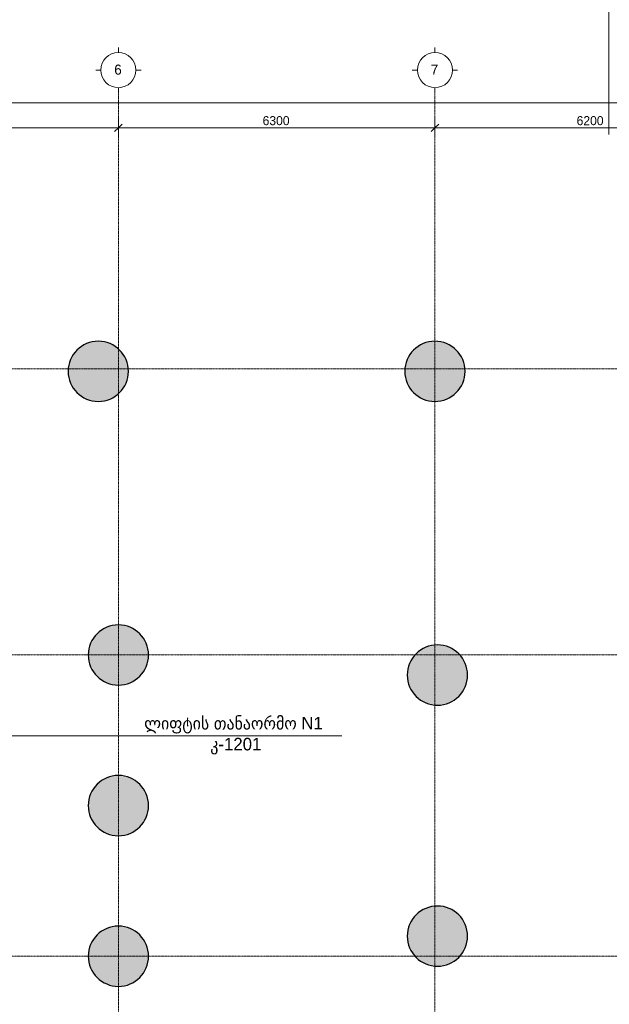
# Model space of a CAD drawing. Header units: millimetres. Extents: x -48420 to 51428, y -12038 to 48020.
# Tile 4 of 8: x 5835 to 17571, y 4742 to 24354. Entities that reach past the tile are written whole.
import ezdxf

# ---------------------------------------------------------------- set-up
doc = ezdxf.new("R2010")
doc.units = ezdxf.units.MM
doc.linetypes.add('StructuralPlan-B02$0$Grid Line', pattern=[22.225, 12.7, -3.175, 3.175, -3.175])
for name, color, linetype, lineweight in [('S - HATCH', 252, 'Continuous', 5), ('S - TEXT', 7, 'Continuous', 9), ('StructuralPlan-B02$0$A-010-D_DIM', 7, 'Continuous', 5), ('StructuralPlan-B02$0$A-010-D_DIM-100', 7, 'Continuous', 5), ('StructuralPlan-B02$0$S-280-M_COLUMN', 7, 'Continuous', 30), ('StructuralPlan-B02$0$S-280-M_COLUMN main', 7, 'Continuous', 30), ('StructuralPlan-B02$0$Z-030-M_GRID', 7, 'Continuous', 5), ('StructuralPlan-B02$0$Z-033_T_GRIDREF', 7, 'Continuous', 5)]:
    doc.layers.add(name, color=color, linetype=linetype, lineweight=lineweight)
doc.layers.add('StructuralPlan-B02$0$A-010-M_LINE', color=7, linetype='Continuous', lineweight=5, true_color=0x00a600)
doc.styles.add('Cubicon', font='Cubicon.ttf')
doc.styles.add('StructuralPlan-B02$0$Cubicon_1', font='Cubicon.ttf', dxfattribs={"height": 200})
doc.styles.add('StructuralPlan-B02$0$Cubicon_2', font='Cubicon.ttf', dxfattribs={"height": 180})
doc.dimstyles.new('CUB-M-100', dxfattribs={"dimscale": 100, "dimtxt": 1.8, "dimasz": 1.5, "dimexe": 1.5, "dimexo": 2, "dimgap": 1, "dimtad": 0, "dimdec": 0, "dimzin": 3, "dimdsep": 46, "dimtxsty": 'Cubicon', "dimblk": 'OBLIQUE', "dimcen": 1.5, "dimdle": 1, "dimazin": 2, "dimtfac": 0.75, "dimtdec": 0, "dimtmove": 0, "dimatfit": 3, "dimldrblk": 'SMALL', "dimfxl": 1, "dimtolj": 1, "dimtzin": 0, "dimlwd": -1, "dimlwe": -1, "dimarcsym": 0})
doc.dimstyles.new('StructuralPlan-B02$0$CUB_DIM_1_8', dxfattribs={"dimscale": 304.8, "dimtxt": 181.601257, "dimasz": 0.492126, "dimexe": 0.492126, "dimexo": 0.0625, "dimgap": 0, "dimtad": 1, "dimdec": 0, "dimzin": 0, "dimdsep": 46, "dimtxsty": 'StructuralPlan-B02$0$Cubicon_2', "dimblk1": 'StructuralPlan-B02$0$_Oblique', "dimblk2": 'StructuralPlan-B02$0$_Oblique', "dimsah": 1, "dimcen": 0.09, "dimdle": 0.328084, "dimazin": 0, "dimtfac": 1, "dimtdec": 4, "dimtix": 1, "dimtmove": 0, "dimatfit": 3, "dimfxl": 0.656168, "dimfxlon": 1, "dimtvp": 1, "dimtolj": 1, "dimtzin": 0, "dimarcsym": 2})

# ---------------------------------------------------------------- blocks, each defined once
blk = doc.blocks.new('StructuralPlan-B02$0$Grid - 00_CUB_ღერძის თავი-752507-B02')
at = {"layer": 'StructuralPlan-B02$0$Z-033_T_GRIDREF'}
for p, q in [((0, 3.5), (0, 4.5)), ((-3.5, 0), (-4.5, 0)), ((3.5, 0), (4.5, 0)), ((0, -3.5), (0, -4.5))]:
    blk.add_line(p, q, dxfattribs=at)
blk.add_circle((0, 0), 3.5, dxfattribs=at)
blk = doc.blocks.new('StructuralPlan-B02$0$DIMBLOCK8-B02')
at = {"layer": 'StructuralPlan-B02$0$A-010-D_DIM-100', "transparency": 16777216}
for p, q in [((0, 22700), (0, 22900)), ((0, 22700), (75, 22775)), ((40600, 22700), (40600, 22900)), ((40600, 22700), (40675, 22775)), ((-100, 22700), (40700, 22700)), ((0, 22700), (-75, 22625)), ((0, 22700), (0, 22550)), ((40600, 22700), (40525, 22625)), ((40600, 22700), (40600, 22550))]:
    blk.add_line(p, q, dxfattribs=at)
at = {"layer": 'StructuralPlan-B02$0$A-010-D_DIM-100', "color": 0, "transparency": 16777216, "insert": (19951, 22933), "char_height": 180, "width": 838.16, "attachment_point": 1, "line_spacing_factor": 0.931288, "style": 'StructuralPlan-B02$0$Cubicon_2'}
blk.add_mtext('40600', dxfattribs=at)
blk = doc.blocks.new('StructuralPlan-B02$0$_Oblique')
at = {"color": 0, "linetype": 'ByBlock', "lineweight": -2}
blk.add_line((-0.5, -0.5), (0.5, 0.5), dxfattribs=at)
blk = doc.blocks.new('StructuralPlan-B02$0$DIMBLOCK9-B02')
at = {"layer": 'StructuralPlan-B02$0$A-010-D_DIM-100', "transparency": 16777216}
for p, q in [((0, 22200), (0, 22400)), ((7800, 22200), (7800, 22400)), ((-100, 22200), (7800, 22200)), ((0, 22200), (-75, 22125)), ((0, 22200), (75, 22275)), ((0, 22200), (0, 22050)), ((7800, 22200), (7725, 22125)), ((7800, 22200), (7875, 22275)), ((7800, 22200), (7800, 22050))]:
    blk.add_line(p, q, dxfattribs=at)
at = {"layer": 'StructuralPlan-B02$0$A-010-D_DIM-100', "color": 0, "transparency": 16777216, "insert": (3621, 22433), "char_height": 180, "width": 670.53, "attachment_point": 1, "line_spacing_factor": 0.931288, "style": 'StructuralPlan-B02$0$Cubicon_2'}
blk.add_mtext('7800', dxfattribs=at)
blk = doc.blocks.new('StructuralPlan-B02$0$DIMBLOCK10-B02')
at = {"layer": 'StructuralPlan-B02$0$A-010-D_DIM-100', "transparency": 16777216}
for p, q in [((7800, 22200), (7800, 22400)), ((14100, 22200), (14100, 22400)), ((7800, 22200), (7725, 22125)), ((7800, 22200), (7875, 22275)), ((7800, 22200), (14100, 22200)), ((7800, 22200), (7800, 22050)), ((14100, 22200), (14025, 22125)), ((14100, 22200), (14175, 22275)), ((14100, 22200), (14100, 22050))]:
    blk.add_line(p, q, dxfattribs=at)
at = {"layer": 'StructuralPlan-B02$0$A-010-D_DIM-100', "color": 0, "transparency": 16777216, "insert": (10671, 22433), "char_height": 180, "width": 670.53, "attachment_point": 1, "line_spacing_factor": 0.931288, "style": 'StructuralPlan-B02$0$Cubicon_2'}
blk.add_mtext('6300', dxfattribs=at)
blk = doc.blocks.new('StructuralPlan-B02$0$DIMBLOCK11-B02')
at = {"layer": 'StructuralPlan-B02$0$A-010-D_DIM-100', "transparency": 16777216}
for p, q in [((14100, 22200), (14100, 22400)), ((20300, 22200), (20300, 22400)), ((14100, 22200), (14025, 22125)), ((14100, 22200), (14175, 22275)), ((14100, 22200), (20300, 22200)), ((14100, 22200), (14100, 22050)), ((20300, 22200), (20225, 22125)), ((20300, 22200), (20375, 22275)), ((20300, 22200), (20300, 22050))]:
    blk.add_line(p, q, dxfattribs=at)
at = {"layer": 'StructuralPlan-B02$0$A-010-D_DIM-100', "color": 0, "transparency": 16777216, "insert": (16921, 22433), "char_height": 180, "width": 670.53, "attachment_point": 1, "line_spacing_factor": 0.931288, "style": 'StructuralPlan-B02$0$Cubicon_2'}
blk.add_mtext('6200', dxfattribs=at)
blk = doc.blocks.new('_Oblique')
at = {"color": 0, "linetype": 'ByBlock', "lineweight": -2}
blk.add_line((-0.5, -0.5), (0.5, 0.5), dxfattribs=at)
blk = doc.blocks.new('StructuralPlan-B02')
at = {"layer": 'StructuralPlan-B02$0$S-280-M_COLUMN main', "true_color": 0xa4a4a4}
for points in [[(7400, 16750), (7485.4, 16756.1), (7569, 16774.3), (7649.2, 16804.2), (7724.4, 16845.2), (7792.9, 16896.6), (7853.4, 16957.1), (7904.8, 17025.6), (7945.8, 17100.8), (7975.7, 17181), (7993.9, 17264.6), (8000, 17350), (7993.9, 17435.4), (7975.7, 17519), (7945.8, 17599.2), (7904.8, 17674.4), (7853.4, 17742.9), (7792.9, 17803.4), (7724.4, 17854.8), (7649.2, 17895.8), (7569, 17925.7), (7485.4, 17943.9), (7400, 17950), (7314.6, 17943.9), (7231, 17925.7), (7150.8, 17895.8), (7075.6, 17854.8), (7007.1, 17803.4), (6946.6, 17742.9), (6895.2, 17674.4), (6854.2, 17599.2), (6824.3, 17519), (6806.1, 17435.4), (6800, 17350), (6806.1, 17264.6), (6824.3, 17181), (6854.2, 17100.8), (6895.2, 17025.6), (6946.6, 16957.1), (7007.1, 16896.6), (7075.6, 16845.2), (7150.8, 16804.2), (7231, 16774.3), (7314.6, 16756.1)], [(14100, 16750), (14185.4, 16756.1), (14269, 16774.3), (14349.2, 16804.2), (14424.4, 16845.2), (14492.9, 16896.6), (14553.4, 16957.1), (14604.8, 17025.6), (14645.8, 17100.8), (14675.7, 17181), (14693.9, 17264.6), (14700, 17350), (14693.9, 17435.4), (14675.7, 17519), (14645.8, 17599.2), (14604.8, 17674.4), (14553.4, 17742.9), (14492.9, 17803.4), (14424.4, 17854.8), (14349.2, 17895.8), (14269, 17925.7), (14185.4, 17943.9), (14100, 17950), (14014.6, 17943.9), (13931, 17925.7), (13850.8, 17895.8), (13775.6, 17854.8), (13707.1, 17803.4), (13646.6, 17742.9), (13595.2, 17674.4), (13554.2, 17599.2), (13524.3, 17519), (13506.1, 17435.4), (13500, 17350), (13506.1, 17264.6), (13524.3, 17181), (13554.2, 17100.8), (13595.2, 17025.6), (13646.6, 16957.1), (13707.1, 16896.6), (13775.6, 16845.2), (13850.8, 16804.2), (13931, 16774.3), (14014.6, 16756.1)], [(7800, 11100), (7885.4, 11106.1), (7969, 11124.3), (8049.2, 11154.2), (8124.4, 11195.2), (8192.9, 11246.6), (8253.4, 11307.1), (8304.8, 11375.6), (8345.8, 11450.8), (8375.7, 11531), (8393.9, 11614.6), (8400, 11700), (8393.9, 11785.4), (8375.7, 11869), (8345.8, 11949.2), (8304.8, 12024.4), (8253.4, 12092.9), (8192.9, 12153.4), (8124.4, 12204.8), (8049.2, 12245.8), (7969, 12275.7), (7885.4, 12293.9), (7800, 12300), (7714.6, 12293.9), (7631, 12275.7), (7550.8, 12245.8), (7475.6, 12204.8), (7407.1, 12153.4), (7346.6, 12092.9), (7295.2, 12024.4), (7254.2, 11949.2), (7224.3, 11869), (7206.1, 11785.4), (7200, 11700), (7206.1, 11614.6), (7224.3, 11531), (7254.2, 11450.8), (7295.2, 11375.6), (7346.6, 11307.1), (7407.1, 11246.6), (7475.6, 11195.2), (7550.8, 11154.2), (7631, 11124.3), (7714.6, 11106.1)], [(14150, 10700), (14235.4, 10706.1), (14319, 10724.3), (14399.2, 10754.2), (14474.4, 10795.2), (14542.9, 10846.6), (14603.4, 10907.1), (14654.8, 10975.6), (14695.8, 11050.8), (14725.7, 11131), (14743.9, 11214.6), (14750, 11300), (14743.9, 11385.4), (14725.7, 11469), (14695.8, 11549.2), (14654.8, 11624.4), (14603.4, 11692.9), (14542.9, 11753.4), (14474.4, 11804.8), (14399.2, 11845.8), (14319, 11875.7), (14235.4, 11893.9), (14150, 11900), (14064.6, 11893.9), (13981, 11875.7), (13900.8, 11845.8), (13825.6, 11804.8), (13757.1, 11753.4), (13696.6, 11692.9), (13645.2, 11624.4), (13604.2, 11549.2), (13574.3, 11469), (13556.1, 11385.4), (13550, 11300), (13556.1, 11214.6), (13574.3, 11131), (13604.2, 11050.8), (13645.2, 10975.6), (13696.6, 10907.1), (13757.1, 10846.6), (13825.6, 10795.2), (13900.8, 10754.2), (13981, 10724.3), (14064.6, 10706.1)], [(7800, 8100), (7885.4, 8106.1), (7969, 8124.3), (8049.2, 8154.2), (8124.4, 8195.2), (8192.9, 8246.6), (8253.4, 8307.1), (8304.8, 8375.6), (8345.8, 8450.8), (8375.7, 8531), (8393.9, 8614.6), (8400, 8700), (8393.9, 8785.4), (8375.7, 8869), (8345.8, 8949.2), (8304.8, 9024.4), (8253.4, 9092.9), (8192.9, 9153.4), (8124.4, 9204.8), (8049.2, 9245.8), (7969, 9275.7), (7885.4, 9293.9), (7800, 9300), (7714.6, 9293.9), (7631, 9275.7), (7550.8, 9245.8), (7475.6, 9204.8), (7407.1, 9153.4), (7346.6, 9092.9), (7295.2, 9024.4), (7254.2, 8949.2), (7224.3, 8869), (7206.1, 8785.4), (7200, 8700), (7206.1, 8614.6), (7224.3, 8531), (7254.2, 8450.8), (7295.2, 8375.6), (7346.6, 8307.1), (7407.1, 8246.6), (7475.6, 8195.2), (7550.8, 8154.2), (7631, 8124.3), (7714.6, 8106.1)], [(14150, 5500), (14235.4, 5506.1), (14319, 5524.3), (14399.2, 5554.2), (14474.4, 5595.2), (14542.9, 5646.6), (14603.4, 5707.1), (14654.8, 5775.6), (14695.8, 5850.8), (14725.7, 5931), (14743.9, 6014.6), (14750, 6100), (14743.9, 6185.4), (14725.7, 6269), (14695.8, 6349.2), (14654.8, 6424.4), (14603.4, 6492.9), (14542.9, 6553.4), (14474.4, 6604.8), (14399.2, 6645.8), (14319, 6675.7), (14235.4, 6693.9), (14150, 6700), (14064.6, 6693.9), (13981, 6675.7), (13900.8, 6645.8), (13825.6, 6604.8), (13757.1, 6553.4), (13696.6, 6492.9), (13645.2, 6424.4), (13604.2, 6349.2), (13574.3, 6269), (13556.1, 6185.4), (13550, 6100), (13556.1, 6014.6), (13574.3, 5931), (13604.2, 5850.8), (13645.2, 5775.6), (13696.6, 5707.1), (13757.1, 5646.6), (13825.6, 5595.2), (13900.8, 5554.2), (13981, 5524.3), (14064.6, 5506.1)], [(7800, 5100), (7885.4, 5106.1), (7969, 5124.3), (8049.2, 5154.2), (8124.4, 5195.2), (8192.9, 5246.6), (8253.4, 5307.1), (8304.8, 5375.6), (8345.8, 5450.8), (8375.7, 5531), (8393.9, 5614.6), (8400, 5700), (8393.9, 5785.4), (8375.7, 5869), (8345.8, 5949.2), (8304.8, 6024.4), (8253.4, 6092.9), (8192.9, 6153.4), (8124.4, 6204.8), (8049.2, 6245.8), (7969, 6275.7), (7885.4, 6293.9), (7800, 6300), (7714.6, 6293.9), (7631, 6275.7), (7550.8, 6245.8), (7475.6, 6204.8), (7407.1, 6153.4), (7346.6, 6092.9), (7295.2, 6024.4), (7254.2, 5949.2), (7224.3, 5869), (7206.1, 5785.4), (7200, 5700), (7206.1, 5614.6), (7224.3, 5531), (7254.2, 5450.8), (7295.2, 5375.6), (7346.6, 5307.1), (7407.1, 5246.6), (7475.6, 5195.2), (7550.8, 5154.2), (7631, 5124.3), (7714.6, 5106.1)]]:
    blk.add_hatch(color=253, dxfattribs=at).paths.add_polyline_path(points)
at = {"layer": 'StructuralPlan-B02$0$A-010-M_LINE', "color": 1, "lineweight": 15, "true_color": 0xff0000}
blk.add_line((17560.2, 22067.5), (17560.2, 47207.2), dxfattribs=at)
at = {"layer": 'StructuralPlan-B02$0$S-280-M_COLUMN'}
for centre, start, end in [((7400, 17350), 90, 270), ((7400, 17350), 270, 90), ((14100, 17350), 90, 270), ((14100, 17350), 270, 90), ((7800, 11700), 90, 270), ((7800, 11700), 270, 90), ((14150, 11300), 90, 270), ((14150, 11300), 270, 90), ((7800, 8700), 90, 270), ((7800, 8700), 270, 90), ((14150, 6100), 90, 270), ((14150, 6100), 270, 90), ((7800, 5700), 90, 270), ((7800, 5700), 270, 90)]:
    blk.add_arc(centre, 600, start, end, dxfattribs=at)
at = {"layer": 'StructuralPlan-B02$0$Z-030-M_GRID', "linetype": 'StructuralPlan-B02$0$Grid Line'}
for p, q in [((7800, 22900), (7800, -5500)), ((14100, 22900), (14100, -5500)), ((45600, 17400), (-5000, 17400)), ((45600, 11700), (-5000, 11700)), ((45600, 5700), (-5000, 5700))]:
    blk.add_line(p, q, dxfattribs=at)
at = {"layer": 'StructuralPlan-B02$0$Z-033_T_GRIDREF', "xscale": 99.99999999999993, "yscale": 99.99999999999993, "zscale": 99.99999999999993, "rotation": 180}
for p in [(7800, 23350), (14100, 23350)]:
    blk.add_blockref('StructuralPlan-B02$0$Grid - 00_CUB_ღერძის თავი-752507-B02', p, dxfattribs=at)
at = {"layer": 'StructuralPlan-B02$0$Z-033_T_GRIDREF', "char_height": 200, "width": 192.405, "attachment_point": 1, "style": 'StructuralPlan-B02$0$Cubicon_1'}
for s, insert in [('\\fCubicon|b0|i0|c204|p2|;6', (7717.6, 23459.8)), ('\\fCubicon|b0|i0|c204|p2|;7', (14017.6, 23459.8))]:
    blk.add_mtext(s, dxfattribs=dict(at, insert=insert))
at = {"layer": 'StructuralPlan-B02$0$A-010-D_DIM'}
for base, p1, p2, override, picture, middle in [((40600, 22700), (0, 22900), (40600, 22900), {"dimpost": '<>', "dimfxl": 40599.999976}, 'StructuralPlan-B02$0$DIMBLOCK8-B02', (20300, 22791.8)), ((7800, 22200), (0, 22400), (7800, 22400), {"dimpost": '<>', "dimfxl": 7800.000012}, 'StructuralPlan-B02$0$DIMBLOCK9-B02', (3900, 22291.8)), ((14100, 22200), (7800, 22400), (14100, 22400), {"dimpost": '<>', "dimfxl": 6299.999976}, 'StructuralPlan-B02$0$DIMBLOCK10-B02', (10950, 22291.9)), ((20300, 22200), (14100, 22400), (20300, 22400), {"dimpost": '<>', "dimfxl": 6200}, 'StructuralPlan-B02$0$DIMBLOCK11-B02', (17200, 22291.8))]:
    dim = blk.add_linear_dim(base=base, p1=p1, p2=p2, dimstyle='StructuralPlan-B02$0$CUB_DIM_1_8', override=override, dxfattribs=at)
    dim.commit()
    dim.dimension.update_dxf_attribs({"geometry": picture, "text_midpoint": middle})

msp = doc.modelspace()

# ---------------------------------------------------------------- block references
at = {"layer": 'S - HATCH', "color": 1}
msp.add_blockref('StructuralPlan-B02', (0, 0), dxfattribs=at)

# ---------------------------------------------------------------- texts
at = {"layer": 'S - TEXT', "transparency": 33554684, "insert": (10091, 10093), "char_height": 250, "attachment_point": 5, "style": 'Cubicon'}
msp.add_mtext('ლიფტის თანაორმო N1\\P კ-1201', dxfattribs=at)

# ---------------------------------------------------------------- leaders
at = {"layer": 'S - TEXT', "transparency": 33554684}
msp.add_leader([(4200, 10093), (8188, 10093), (12249, 10093)], dimstyle='CUB-M-100', override={"dimasz": 2, "dimldrblk": 'ArchTick'}, dxfattribs=at)

doc.saveas('drawing.dxf')
